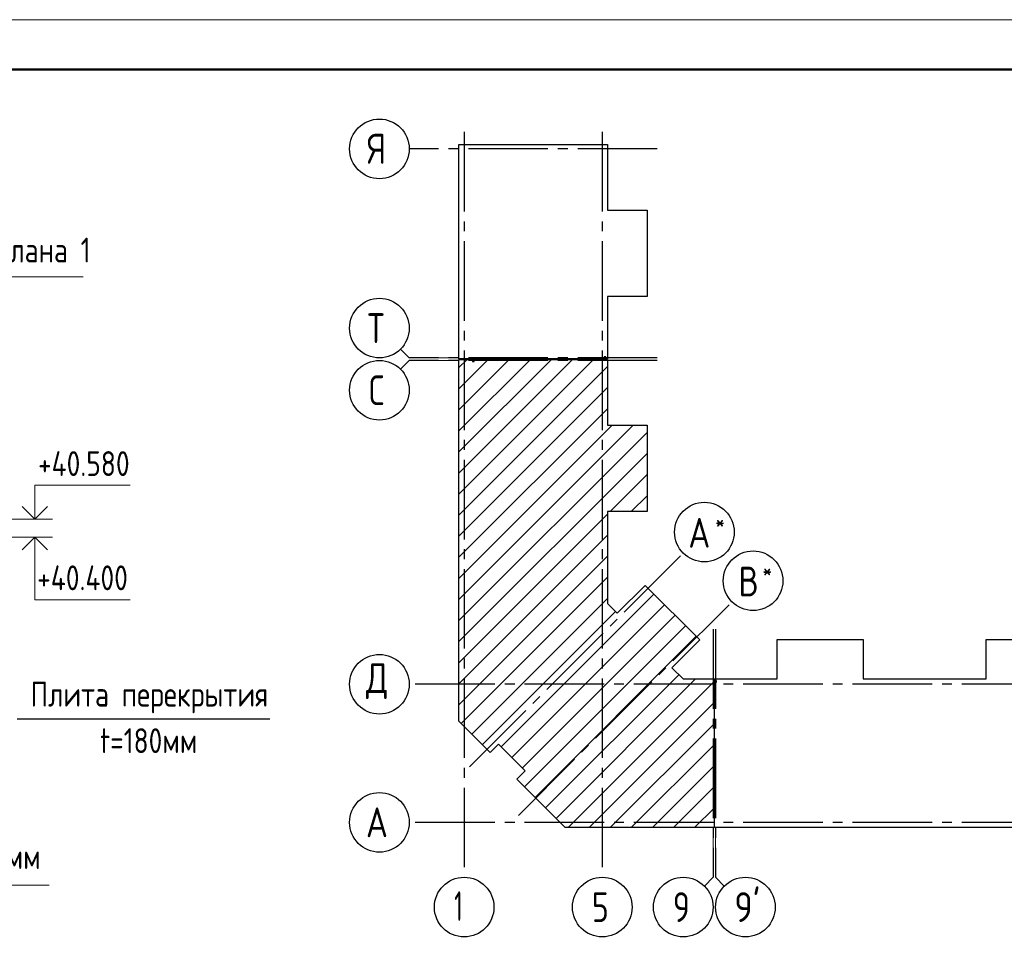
# Model space of a CAD drawing. Header units: millimetres. Extents: x 40580 to 1168286, y -220995 to 81020.
# Tile 143 of 194: x 442258 to 452165, y -95754 to -86368. Entities that reach past the tile are written whole.
import ezdxf

# ---------------------------------------------------------------- set-up
doc = ezdxf.new("R2010")
doc.units = ezdxf.units.MM
doc.linetypes.add('______5', pattern=[1100, 800, -100, 100, -100])
doc.linetypes.add('CENTER', pattern=[2, 1.25, -0.25, 0.25, -0.25])
for name, color, linetype, lineweight in [('Standard', 7, 'Continuous', 25), ('Высотные отметки', 7, 'Continuous', 25), ('ОСИ', 7, 'CENTER', 15), ('Примечания', 7, 'Continuous', 13)]:
    doc.layers.add(name, color=color, linetype=linetype, lineweight=lineweight)
doc.layers.add('Тонкие', color=7, linetype='Continuous')
doc.styles.add('GOST 2.304', font='isocpeur.ttf', dxfattribs={"width": 0.8})
doc.styles.add('GOST 2.304-81', font='txt')
doc.styles.add('ISOCPEUR', font='isocpeur.ttf')

msp = doc.modelspace()

# ---------------------------------------------------------------- linework, layer by layer
at = {"layer": 'Standard', "color": 7, "linetype": 'Continuous', "lineweight": 13, "transparency": 33554687}
for p, q in [((446177.3, -89772.5), (446089.4, -89684.6)), ((446177.3, -89797.5), (446089.4, -89885.3)), ((446177.3, -89772.5), (446677.3, -89772.5)), ((446177.3, -89797.5), (446677.3, -89797.5)), ((449235.3, -94999.5), (449235.3, -94499.5)), ((449260.3, -94999.5), (449260.3, -94499.5)), ((449235.3, -94999.5), (449147.4, -95087.3)), ((449260.3, -94999.5), (449348.2, -95087.3))]:
    msp.add_line(p, q, dxfattribs=at)
at = {"layer": 'Standard', "color": 7, "linetype": 'Continuous', "lineweight": -3, "transparency": 33554687}
for p, q in [((446677.3, -90930.7), (447820.5, -89787.5)), ((446677.3, -90506.4), (447396.3, -89787.5)), ((446677.3, -90082.2), (446972, -89787.5)), ((446677.3, -91142.8), (448032.7, -89787.5)), ((446677.3, -90718.6), (447608.4, -89787.5)), ((446677.3, -90294.3), (447184.1, -89787.5)), ((446677.3, -89870), (446759.9, -89787.5)), ((446677.3, -91354.9), (448173.3, -89858.9)), ((446677.3, -91567.1), (448173.3, -90071.1)), ((446677.3, -91779.2), (448173.3, -90283.2)), ((446677.3, -92203.5), (448430.3, -90450.5)), ((446677.3, -91991.4), (448218.2, -90450.5)), ((446677.3, -92415.6), (448570.3, -90522.6)), ((446677.3, -92627.7), (448570.3, -90734.7)), ((448198.7, -91318.5), (448570.3, -90946.9)), ((448410.8, -91318.5), (448570.3, -91159)), ((446677.3, -92839.9), (448173.3, -91343.9)), ((446677.3, -93052), (448173.3, -91556)), ((446677.3, -93264.2), (448173.3, -91768.1)), ((446700.7, -93452.9), (448173.3, -91980.3)), ((446806.7, -93559), (448173.3, -92192.4)), ((447103.7, -93686.2), (448640.4, -92149.5)), ((446912.8, -93665), (448253.5, -92324.3)), ((447209.8, -93792.3), (448746.5, -92255.6)), ((447315.9, -93898.4), (448852.6, -92361.7)), ((447337.1, -94089.3), (448958.6, -92467.7)), ((447443.1, -94195.4), (449064.7, -92573.8)), ((447549.2, -94301.4), (448889.9, -92960.7)), ((447655.3, -94407.5), (449059.3, -93003.5)), ((447775.4, -94499.5), (449245.3, -93029.6)), ((447987.6, -94499.5), (449245.3, -93241.7)), ((448199.7, -94499.5), (449245.3, -93453.9)), ((448411.8, -94499.5), (449245.3, -93666)), ((448623.9, -94499.5), (449245.3, -93878.1)), ((448836.1, -94499.5), (449245.3, -94090.3)), ((449048.2, -94499.5), (449245.3, -94302.4))]:
    msp.add_line(p, q, dxfattribs=at)
at = {"layer": 'Standard', "color": 7, "linetype": 'Continuous', "lineweight": 13, "transparency": 33554687}
msp.add_lwpolyline([(425068.3, -128368.4), (454768.3, -128368.4), (454768.3, -86368.4), (425068.3, -86368.4), (425068.3, -128368.4)], close=True, dxfattribs=at)
at = {"layer": 'Standard', "color": 7, "linetype": 'Continuous', "lineweight": 50, "transparency": 33554687}
msp.add_lwpolyline([(427068.3, -86868.4), (454268.3, -86868.4), (454268.3, -127868.4), (427068.3, -127868.4), (427068.3, -86868.4)], close=True, dxfattribs=at)
at = {"layer": 'Standard', "color": 7, "linetype": 'Continuous', "lineweight": 25, "transparency": 33554687}
for points in [[(446677.3, -89782.5), (446677.3, -87625.5), (448173.3, -87625.5), (448173.3, -88286.5), (448570.3, -88286.5), (448570.3, -89154.5), (448173.3, -89154.5), (448173.3, -89782.5), (448155.3, -89782.5), (448155.3, -89762.5), (448140.3, -89762.5), (448140.3, -89782.5), (446677.3, -89782.5)], [(446677.3, -93242.5), (446677.3, -89787.5), (446815.3, -89787.5), (446815.3, -89807.5), (446830.3, -89807.5), (446830.3, -89787.5), (448173.3, -89787.5), (448173.3, -90450.5), (448570.3, -90450.5), (448570.3, -91318.5), (448173.3, -91318.5), (448173.3, -92244.2), (448271.1, -92342), (448552, -92061.1), (449101.4, -92610.6), (448820.6, -92891.4), (448932.6, -93003.5), (449245.3, -93003.5), (449245.3, -94499.5), (447747.2, -94499.5), (447259.3, -94011.5), (447344.1, -93926.6), (447076.2, -93658.7), (446991.3, -93743.5), (446677.3, -93429.5), (446677.3, -93242.5)], [(449250.3, -94499.5), (449250.3, -93036.5), (449270.3, -93036.5), (449270.3, -93021.5), (449250.3, -93021.5), (449250.3, -93003.5), (449878.3, -93003.5), (449878.3, -92606.5), (450746.3, -92606.5), (450746.3, -93003.5), (451364.3, -93003.5), (451982.3, -93003.5), (451982.3, -92606.5), (452850.3, -92606.5), (452850.3, -93003.5), (453511.3, -93003.5), (453511.3, -94499.5), (451364.3, -94499.5), (449250.3, -94499.5)]]:
    msp.add_lwpolyline(points, dxfattribs=at)
at = {"layer": 'Высотные отметки', "color": 7, "linetype": 'Continuous', "lineweight": 13, "transparency": 33554687}
for p, q in [((441937.9, -91395.5), (442587.9, -91395.5)), ((441937.9, -91575.5), (442587.9, -91575.5))]:
    msp.add_line(p, q, dxfattribs=at)
for points in [[(442410, -91395.5), (442410, -91052.7), (443368.7, -91052.7)], [(442410, -91575.5), (442410, -92205.3), (443368.7, -92205.3)]]:
    msp.add_lwpolyline(points, dxfattribs=at)
at = {"layer": 'Высотные отметки', "color": 7, "linetype": 'Continuous', "lineweight": -3, "transparency": 33554687}
for points in [[(442537.9, -91267.5), (442410, -91395.5), (442282.1, -91267.5)], [(442537.9, -91703.4), (442410, -91575.5), (442282.1, -91703.4)]]:
    msp.add_lwpolyline(points, dxfattribs=at)
at = {"layer": 'ОСИ', "color": 8, "linetype": '______5', "lineweight": -3, "transparency": 33554687}
for p, q in [((446730.3, -87498.2), (446730.3, -94999.5)), ((448120.3, -87498.2), (448120.3, -94999.5)), ((448673.3, -87668.5), (446177.3, -87668.5)), ((448673.3, -89772.5), (446177.3, -89772.5)), ((448673.3, -89797.5), (446177.3, -89797.5)), ((446785.5, -93887), (448935.3, -91737.3)), ((447275.5, -94377.1), (449425.3, -92227.3)), ((449235.3, -92503.5), (449235.3, -94999.5)), ((449260.3, -92503.5), (449260.3, -94999.5)), ((453638.6, -93056.5), (446177.3, -93056.5)), ((453638.6, -93056.5), (446177.3, -93056.5)), ((453638.6, -94446.5), (446177.3, -94446.5))]:
    msp.add_line(p, q, dxfattribs=at)
at = {"layer": 'ОСИ', "color": 7, "linetype": 'Continuous', "lineweight": -3, "transparency": 33554687}
for centre in [(445877.3, -87668.5), (445877.3, -89472.5), (445877.3, -90097.5), (449147.4, -91525.1), (449637.4, -92015.2), (445877.3, -93056.5), (445877.3, -93056.5), (445877.3, -94446.5), (446730.3, -95299.5), (448120.3, -95299.5), (448935.3, -95299.5), (449560.3, -95299.5)]:
    msp.add_circle(centre, 300, dxfattribs=at)
at = {"layer": 'Примечания', "color": 7, "linetype": 'Continuous', "lineweight": 13, "transparency": 33554687}
msp.add_line((442555.7, -95078.5), (439067.9, -95078.5), dxfattribs=at)
msp.add_lwpolyline([(440279.3, -89937), (440463.2, -89753.2), (440463.2, -88955), (442897.9, -88955)], dxfattribs=at)
at = {"layer": 'Тонкие'}
msp.add_line((444775.3, -93407.9), (442233.7, -93407.9), dxfattribs=at)

# ---------------------------------------------------------------- texts
at = {"layer": 'Высотные отметки', "color": 7, "linetype": 'Continuous', "lineweight": 25, "transparency": 33554687, "char_height": 250, "attachment_point": 7, "style": 'GOST 2.304-81'}
for s, insert, width in [('+40.580', (442441.7, -90961), 1084.021), ('+40.400', (442433.3, -92110.6), 1101.715)]:
    msp.add_mtext(s, dxfattribs=dict(at, insert=insert, width=width))
at = {"layer": 'ОСИ', "color": 7, "linetype": 'Continuous', "lineweight": 25, "transparency": 33554687, "attachment_point": 7, "style": 'ISOCPEUR'}
for s, insert, char_height, width in [('\\W0.80;Я', (445757.3, -87818.5), 300, 359.839), ('\\W0.80;Т', (445757.3, -89622.5), 300, 359.839), ('\\W0.78;С', (445772.3, -90247.5), 300, 326.853), ('\\W0.80;*', (449255.9, -91507.7), 180, 215.909), ('\\W0.82;А', (448985.9, -91682.7), 300, 392.64), ('\\W0.80;*', (449730.9, -91997.7), 180, 215.909), ('\\W0.80;В', (449490.9, -92172.7), 300, 359.83), ('\\W0.82;Д', (445742.3, -93206.5), 300, 392.649), ('\\W0.82;А', (445742.3, -94596.5), 300, 392.649), ('\\W0.56;1', (446630.3, -95439.5), 300, 233.333), ('\\W0.78;5', (448015.3, -95449.5), 300, 326.843), ('\\W0.78;9', (448830.3, -95449.5), 300, 326.843), ("\\W0.84;9'", (449448.8, -95449.5), 300, 441.038)]:
    msp.add_mtext(s, dxfattribs=dict(at, insert=insert, char_height=char_height, width=width))
at = {"layer": 'Примечания', "color": 7, "linetype": 'Continuous', "lineweight": 25, "transparency": 33554687, "char_height": 250, "attachment_point": 7, "style": 'GOST 2.304'}
for s, insert, width in [('Деталь\\~плана\\~1', (440987.3, -88863.4), 2096.875), ('Терморазьем\\~400х150мм', (439505.7, -94983.5), 3189.093)]:
    msp.add_mtext(s, dxfattribs=dict(at, insert=insert, width=width))
at = {"layer": 'Примечания', "color": 251, "linetype": 'Continuous', "lineweight": 25, "true_color": 0x656565, "transparency": 33554687, "char_height": 250, "attachment_point": 7, "style": 'GOST 2.304'}
for s, insert, width in [('Плита\\~перекрытия', (442366.7, -93349.5), 2505.585), ('t=180мм', (443066.7, -93749.5), 1101.709)]:
    msp.add_mtext(s, dxfattribs=dict(at, insert=insert, width=width))

doc.saveas('drawing.dxf')
